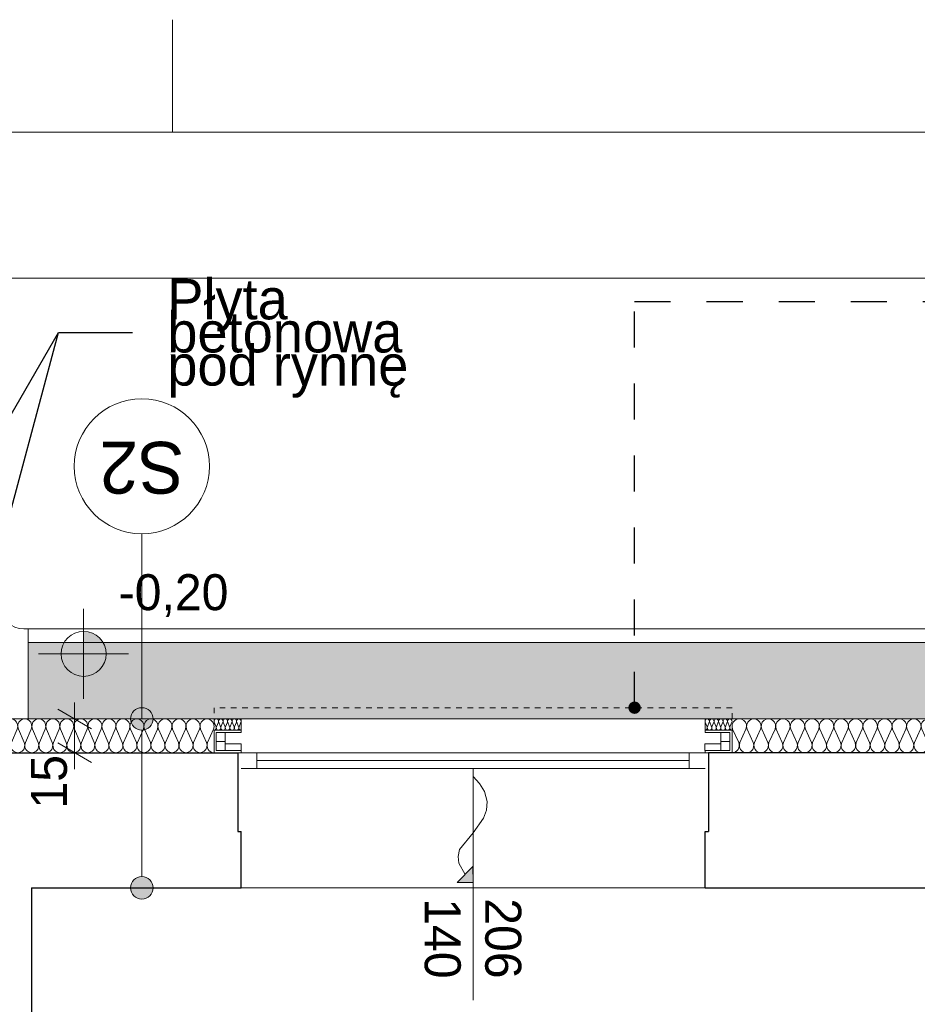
# Model space of a CAD drawing. Extents: x -547885 to -186295, y -25370 to 156194.
# Tile 167 of 256: x -488401 to -484416, y 43820 to 48194. Entities that reach past the tile are written whole.
import ezdxf

# ---------------------------------------------------------------- set-up
doc = ezdxf.new("R2010")
doc.units = 0
doc.header["$MEASUREMENT"] = 0
doc.linetypes.add('Hidden Line', pattern=[50, 25, -25])
doc.linetypes.add('Przerywana', pattern=[320, 160, -160])
for name, color, linetype in [('A-Okna', 7, 'Continuous'), ('Arch ocieplenie', 7, 'Continuous'), ('Arch opisy', 7, 'Continuous'), ('INWENT RZĘDNE', 7, 'Continuous'), ('INWENT WYMIARY', 7, 'Continuous')]:
    doc.layers.add(name, color=color, linetype=linetype)
for name, color, linetype, lineweight, true_color in [('A-Okna_Nr_Pióra__9', 7, 'Continuous', 9, 0x3dad99), ('Arch ocieplenie_Nr_Pióra__44', 7, 'Continuous', 9, 0x029e21), ('Arch okna_Nr_Pióra__82', 7, 'Continuous', 20, 0xaaaaaa), ('Arch teren_Nr_Pióra__9', 7, 'Continuous', 9, 0x3dad99), ('Arch wykończenie_Nr_Pióra__3', 7, 'Continuous', 18, 0xff6600)]:
    doc.layers.add(name, color=color, linetype=linetype, lineweight=lineweight, true_color=true_color)
for name, color, linetype, lineweight in [('Arch opisy_Nr_Pióra__1', 7, 'Continuous', 25), ('Arch opisy_Nr_Pióra__21', 7, 'Continuous', 9), ('ARCH TABELA_Nr_Pióra__21', 7, 'Continuous', 9), ('Arch teren_Nr_Pióra__5', 7, 'Continuous', 13), ('Arch wyposarzenie_Nr_Pióra__10', 134, 'Continuous', 18), ('INWENT RZĘDNE_Nr_Pióra__21', 7, 'Continuous', 9), ('INWENT WYMIARY_Nr_Pióra__21', 7, 'Continuous', 9), ('INWENT. OKNA_Nr_Pióra__21', 7, 'Continuous', 9), ('INWENT. OKNA_Nr_Pióra__5', 7, 'Continuous', 13), ('INWENT.ŚCIANY_Nr_Pióra__1', 7, 'Continuous', 25), ('INWENT.ŚCIANY_Nr_Pióra__21', 7, 'Continuous', 9)]:
    doc.layers.add(name, color=color, linetype=linetype, lineweight=lineweight)
doc.styles.add('GENERATED_STYLE_2', font='txt')
doc.styles.add('GENERATED_STYLE_4', font='txt')
doc.styles.add('GENERATED_STYLE_5', font='txt')
doc.styles.add('GENERATED_STYLE_7', font='txt')
doc.dimstyles.new('GENERATED_STYLE__13', dxfattribs={"dimtxt": 0.18, "dimasz": 109.44, "dimexe": 0.18, "dimexo": 0.0625, "dimgap": 0.09, "dimtad": 0, "dimtih": 1, "dimtoh": 1, "dimdec": 4, "dimzin": 0, "dimdsep": 46, "dimcen": 0.09, "dimadec": 0, "dimazin": 0, "dimtfac": 1, "dimtdec": 4, "dimtmove": 0, "dimatfit": 3, "dimldrblk": 'ARROWHEAD_11', "dimfxl": 0, "dimtolj": 1, "dimtzin": 0, "dimarcsym": 0})
doc.dimstyles.new('GENERATED_STYLE__5', dxfattribs={"dimtxt": 160.000002, "dimasz": 114, "dimexe": 0.18, "dimexo": 0, "dimgap": 0.09, "dimtad": 1, "dimtih": 1, "dimtoh": 1, "dimdec": 0, "dimlfac": 0.1, "dimzin": 0, "dimdsep": 46, "dimtxsty": 'GENERATED_STYLE_2', "dimblk": 'ARROWHEAD_2', "dimblk1": 'ARROWHEAD_2', "dimblk2": 'ARROWHEAD_2', "dimcen": 0.09, "dimclrd": 7, "dimclre": 7, "dimclrt": 7, "dimazin": 0, "dimtfac": 1, "dimtdec": 4, "dimtmove": 0, "dimatfit": 3, "dimfxl": 0, "dimtolj": 1, "dimtzin": 0, "dimarcsym": 0})
doc.dimstyles.new('GENERATED_STYLE__6', dxfattribs={"dimtxt": 160.000002, "dimasz": 114, "dimexe": 0.18, "dimexo": 0, "dimgap": 0.09, "dimtad": 1, "dimdec": 0, "dimlfac": 0.1, "dimzin": 0, "dimdsep": 46, "dimtxsty": 'GENERATED_STYLE_2', "dimblk": 'ARROWHEAD_2', "dimblk1": 'ARROWHEAD_2', "dimblk2": 'ARROWHEAD_2', "dimcen": 0.09, "dimclrd": 7, "dimclre": 7, "dimclrt": 7, "dimazin": 0, "dimtfac": 1, "dimtdec": 4, "dimtmove": 2, "dimatfit": 3, "dimfxl": 0, "dimtolj": 1, "dimtzin": 0, "dimarcsym": 0})
doc.dimstyles.new('GENERATED_STYLE__7', dxfattribs={"dimtxt": 160.000002, "dimasz": 114, "dimexe": 0.18, "dimexo": 0, "dimgap": 0.09, "dimtad": 1, "dimdec": 0, "dimlfac": 0.1, "dimzin": 0, "dimdsep": 46, "dimtxsty": 'GENERATED_STYLE_2', "dimblk": 'ARROWHEAD_2', "dimblk1": 'ARROWHEAD_2', "dimblk2": 'ARROWHEAD_2', "dimcen": 0.09, "dimclrd": 7, "dimclre": 7, "dimclrt": 7, "dimazin": 0, "dimtfac": 1, "dimtdec": 4, "dimtmove": 0, "dimatfit": 3, "dimfxl": 0, "dimtolj": 1, "dimtzin": 0, "dimarcsym": 0})

# ---------------------------------------------------------------- blocks, each defined once
blk = doc.blocks.new('Izolacja cieplna 14_60', base_point=(-485238.3, 44937.6))
at = {"layer": 'Arch ocieplenie_Nr_Pióra__44', "linetype": 'Continuous'}
for p, q in [((-485235.6, 45042.9), (-485208.7, 44982.3)), ((-485203.3, 44982.3), (-485176.5, 45042.9)), ((-485171, 45042.9), (-485144.2, 44982.3)), ((-485138.7, 44982.3), (-485111.9, 45042.9)), ((-485106.4, 45042.9), (-485079.6, 44982.3)), ((-485074.2, 44982.3), (-485047.3, 45042.9)), ((-485041.9, 45042.9), (-485015, 44982.3)), ((-485009.6, 44982.3), (-484982.7, 45042.9)), ((-484977.3, 45042.9), (-484950.4, 44982.3)), ((-484945, 44982.3), (-484918.1, 45042.9)), ((-484912.7, 45042.9), (-484885.8, 44982.3)), ((-484880.4, 44982.3), (-484853.5, 45042.9)), ((-484848.1, 45042.9), (-484821.2, 44982.3)), ((-484815.8, 44982.3), (-484789, 45042.9)), ((-484783.5, 45042.9), (-484756.7, 44982.3)), ((-484751.2, 44982.3), (-484724.4, 45042.9)), ((-484718.9, 45042.9), (-484692.1, 44982.3)), ((-484686.7, 44982.3), (-484659.8, 45042.9)), ((-484654.4, 45042.9), (-484627.5, 44982.3)), ((-484622.1, 44982.3), (-484595.2, 45042.9)), ((-484589.8, 45042.9), (-484562.9, 44982.3)), ((-484557.5, 44982.3), (-484530.6, 45042.9)), ((-484525.2, 45042.9), (-484498.3, 44982.3)), ((-484492.9, 44982.3), (-484466, 45042.9)), ((-484460.6, 45042.9), (-484433.7, 44982.3)), ((-484428.3, 44982.3), (-484401.5, 45042.9)), ((-484396, 45042.9), (-484369.2, 44982.3)), ((-484363.7, 44982.3), (-484336.9, 45042.9)), ((-484331.4, 45042.9), (-484304.6, 44982.3)), ((-484299.2, 44982.3), (-484272.3, 45042.9)), ((-484266.9, 45042.9), (-484240, 44982.3)), ((-484234.6, 44982.3), (-484207.7, 45042.9)), ((-484202.3, 45042.9), (-484175.4, 44982.3)), ((-484170, 44982.3), (-484143.1, 45042.9)), ((-484137.7, 45042.9), (-484110.8, 44982.3)), ((-484105.4, 44982.3), (-484078.5, 45042.9)), ((-484073.1, 45042.9), (-484046.2, 44982.3)), ((-484040.8, 44982.3), (-484014, 45042.9)), ((-484008.5, 45042.9), (-483981.7, 44982.3)), ((-483976.2, 44982.3), (-483949.4, 45042.9)), ((-483943.9, 45042.9), (-483917.1, 44982.3)), ((-483911.7, 44982.3), (-483884.8, 45042.9)), ((-483879.4, 45042.9), (-483852.5, 44982.3)), ((-483847.1, 44982.3), (-483820.2, 45042.9)), ((-483814.8, 45042.9), (-483787.9, 44982.3)), ((-483782.5, 44982.3), (-483755.6, 45042.9)), ((-483750.2, 45042.9), (-483723.3, 44982.3)), ((-483717.9, 44982.3), (-483691, 45042.9))]:
    blk.add_line(p, q, dxfattribs=at)
for centre, start_param, end_param in [((-485206, 45055.7), 5.870392, 9.837571), ((-485141.5, 45055.7), 5.870392, 9.837571), ((-485076.9, 45055.7), 5.870392, 9.837571), ((-485012.3, 45055.7), 5.870392, 9.837571), ((-484947.7, 45055.7), 5.870392, 9.837571), ((-484883.1, 45055.7), 5.870392, 9.837571), ((-484818.5, 45055.7), 5.870392, 9.837571), ((-484754, 45055.7), 5.870392, 9.837571), ((-484689.4, 45055.7), 5.870392, 9.837571), ((-484624.8, 45055.7), 5.870392, 9.837571), ((-484560.2, 45055.7), 5.870392, 9.837571), ((-484495.6, 45055.7), 5.870392, 9.837571), ((-484431, 45055.7), 5.870392, 9.837571), ((-484366.5, 45055.7), 5.870392, 9.837571), ((-484301.9, 45055.7), 5.870392, 9.837571), ((-484237.3, 45055.7), 5.870392, 9.837571), ((-484172.7, 45055.7), 5.870392, 9.837571), ((-484108.1, 45055.7), 5.870392, 9.837571), ((-484043.5, 45055.7), 5.870392, 9.837571), ((-483979, 45055.7), 5.870392, 9.837571), ((-483914.4, 45055.7), 5.870392, 9.837571), ((-483849.8, 45055.7), 5.870392, 9.837571), ((-483785.2, 45055.7), 5.870392, 9.837571), ((-483720.6, 45055.7), 5.870392, 9.837571), ((-485238.3, 44969.5), 4.712389, 6.695979), ((-485173.7, 44969.5), 2.7288, 6.695979), ((-485109.2, 44969.5), 2.7288, 6.695979), ((-485044.6, 44969.5), 2.7288, 6.695979), ((-484980, 44969.5), 2.7288, 6.695979), ((-484915.4, 44969.5), 2.7288, 6.695979), ((-484850.8, 44969.5), 2.7288, 6.695979), ((-484786.2, 44969.5), 2.7288, 6.695979), ((-484721.7, 44969.5), 2.7288, 6.695979), ((-484657.1, 44969.5), 2.7288, 6.695979), ((-484592.5, 44969.5), 2.7288, 6.695979), ((-484527.9, 44969.5), 2.7288, 6.695979), ((-484463.3, 44969.5), 2.7288, 6.695979), ((-484398.7, 44969.5), 2.7288, 6.695979), ((-484334.2, 44969.5), 2.7288, 6.695979), ((-484269.6, 44969.5), 2.7288, 6.695979), ((-484205, 44969.5), 2.7288, 6.695979), ((-484140.4, 44969.5), 2.7288, 6.695979), ((-484075.8, 44969.5), 2.7288, 6.695979), ((-484011.2, 44969.5), 2.7288, 6.695979), ((-483946.7, 44969.5), 2.7288, 6.695979), ((-483882.1, 44969.5), 2.7288, 6.695979), ((-483817.5, 44969.5), 2.7288, 6.695979), ((-483752.9, 44969.5), 2.7288, 6.695979), ((-483688.3, 44969.5), 2.7288, 4.712389)]:
    blk.add_ellipse(centre, major_axis=(32.3, 0), ratio=0.987924, start_param=start_param, end_param=end_param, dxfattribs=at)
blk = doc.blocks.new('Izolacja cieplna 14_61', base_point=(-488783.3, 44937.6))
at = {"layer": 'Arch ocieplenie_Nr_Pióra__44', "linetype": 'Continuous'}
for p, q in [((-488780.7, 45042.9), (-488754.8, 44982.3)), ((-488749.6, 44982.3), (-488723.7, 45042.9)), ((-488718.5, 45042.9), (-488692.6, 44982.3)), ((-488687.3, 44982.3), (-488661.4, 45042.9)), ((-488656.2, 45042.9), (-488630.3, 44982.3)), ((-488625.1, 44982.3), (-488599.2, 45042.9)), ((-488594, 45042.9), (-488568.1, 44982.3)), ((-488562.8, 44982.3), (-488536.9, 45042.9)), ((-488531.7, 45042.9), (-488505.8, 44982.3)), ((-488500.6, 44982.3), (-488474.7, 45042.9)), ((-488469.5, 45042.9), (-488443.6, 44982.3)), ((-488438.3, 44982.3), (-488412.4, 45042.9)), ((-488407.2, 45042.9), (-488381.3, 44982.3)), ((-488376.1, 44982.3), (-488350.2, 45042.9)), ((-488345, 45042.9), (-488319.1, 44982.3)), ((-488313.8, 44982.3), (-488287.9, 45042.9)), ((-488282.7, 45042.9), (-488256.8, 44982.3)), ((-488251.6, 44982.3), (-488225.7, 45042.9)), ((-488220.5, 45042.9), (-488194.6, 44982.3)), ((-488189.3, 44982.3), (-488163.4, 45042.9)), ((-488158.2, 45042.9), (-488132.3, 44982.3)), ((-488127.1, 44982.3), (-488101.2, 45042.9)), ((-488096, 45042.9), (-488070.1, 44982.3)), ((-488064.8, 44982.3), (-488038.9, 45042.9)), ((-488033.7, 45042.9), (-488007.8, 44982.3)), ((-488002.6, 44982.3), (-487976.7, 45042.9)), ((-487971.5, 45042.9), (-487945.6, 44982.3)), ((-487940.3, 44982.3), (-487914.4, 45042.9)), ((-487909.2, 45042.9), (-487883.3, 44982.3)), ((-487878.1, 44982.3), (-487852.2, 45042.9)), ((-487847, 45042.9), (-487821.1, 44982.3)), ((-487815.8, 44982.3), (-487789.9, 45042.9)), ((-487784.7, 45042.9), (-487758.8, 44982.3)), ((-487753.6, 44982.3), (-487727.7, 45042.9)), ((-487722.5, 45042.9), (-487696.6, 44982.3)), ((-487691.3, 44982.3), (-487665.4, 45042.9)), ((-487660.2, 45042.9), (-487634.3, 44982.3)), ((-487629.1, 44982.3), (-487603.2, 45042.9)), ((-487598, 45042.9), (-487572.1, 44982.3)), ((-487566.8, 44982.3), (-487540.9, 45042.9))]:
    blk.add_line(p, q, dxfattribs=at)
for centre, start_param, end_param in [((-488752.2, 45055.7), 4.299595, 8.266775), ((-488690, 45055.7), 4.299595, 8.266775), ((-488627.7, 45055.7), 4.299595, 8.266775), ((-488565.5, 45055.7), 4.299595, 8.266775), ((-488503.2, 45055.7), 4.299595, 8.266775), ((-488441, 45055.7), 4.299595, 8.266775), ((-488378.7, 45055.7), 4.299595, 8.266775), ((-488316.5, 45055.7), 4.299595, 8.266775), ((-488254.2, 45055.7), 4.299595, 8.266775), ((-488192, 45055.7), 4.299595, 8.266775), ((-488129.7, 45055.7), 4.299595, 8.266775), ((-488067.5, 45055.7), 4.299595, 8.266775), ((-488005.2, 45055.7), 4.299595, 8.266775), ((-487943, 45055.7), 4.299595, 8.266775), ((-487880.7, 45055.7), 4.299595, 8.266775), ((-487818.5, 45055.7), 4.299595, 8.266775), ((-487756.2, 45055.7), 4.299595, 8.266775), ((-487694, 45055.7), 4.299595, 8.266775), ((-487631.7, 45055.7), 4.299595, 8.266775), ((-487569.5, 45055.7), 4.299595, 8.266775), ((-488783.3, 44969.5), 3.141593, 5.125182), ((-488721.1, 44969.5), 1.158004, 5.125183), ((-488658.8, 44969.5), 1.158004, 5.125183), ((-488596.6, 44969.5), 1.158004, 5.125183), ((-488534.3, 44969.5), 1.158004, 5.125183), ((-488472.1, 44969.5), 1.158004, 5.125183), ((-488409.8, 44969.5), 1.158004, 5.125183), ((-488347.6, 44969.5), 1.158004, 5.125183), ((-488285.3, 44969.5), 1.158004, 5.125183), ((-488223.1, 44969.5), 1.158004, 5.125183), ((-488160.8, 44969.5), 1.158004, 5.125183), ((-488098.6, 44969.5), 1.158004, 5.125183), ((-488036.3, 44969.5), 1.158004, 5.125183), ((-487974.1, 44969.5), 1.158004, 5.125183), ((-487911.8, 44969.5), 1.158004, 5.125183), ((-487849.6, 44969.5), 1.158004, 5.125183), ((-487787.3, 44969.5), 1.158004, 5.125183), ((-487725.1, 44969.5), 1.158004, 5.125183), ((-487662.8, 44969.5), 1.158004, 5.125183), ((-487600.6, 44969.5), 1.158004, 5.125183), ((-487538.3, 44969.5), 1.158004, 3.141593)]:
    blk.add_ellipse(centre, major_axis=(0, 31.9), ratio=0.975653, start_param=start_param, end_param=end_param, dxfattribs=at)
blk = doc.blocks.new('Izolacja cieplna 14_86', base_point=(-487538.3, 45037.6))
at = {"layer": 'Arch ocieplenie_Nr_Pióra__44', "linetype": 'Continuous'}
for p, q in [((-487537.5, 45072.7), (-487529.2, 45052.5)), ((-487527.5, 45052.5), (-487519.2, 45072.7)), ((-487517.5, 45072.7), (-487509.2, 45052.5)), ((-487507.5, 45052.5), (-487499.2, 45072.7)), ((-487497.5, 45072.7), (-487489.2, 45052.5)), ((-487487.5, 45052.5), (-487479.2, 45072.7)), ((-487477.5, 45072.7), (-487469.2, 45052.5)), ((-487467.5, 45052.5), (-487459.2, 45072.7)), ((-487457.5, 45072.7), (-487449.2, 45052.5)), ((-487447.5, 45052.5), (-487439.2, 45072.7)), ((-487437.5, 45072.7), (-487429.2, 45052.5)), ((-487427.5, 45052.5), (-487419.2, 45072.7))]:
    blk.add_line(p, q, dxfattribs=at)
for centre, start_param, end_param in [((-487528.3, 45077), 4.299595, 8.266775), ((-487508.3, 45077), 4.299595, 8.266775), ((-487488.3, 45077), 4.299595, 8.266775), ((-487468.3, 45077), 4.299595, 8.266775), ((-487448.3, 45077), 4.299595, 8.266775), ((-487428.3, 45077), 4.299595, 8.266775), ((-487538.3, 45048.3), 3.141593, 5.125182), ((-487518.3, 45048.3), 1.158004, 5.125183), ((-487498.3, 45048.3), 1.158004, 5.125183), ((-487478.3, 45048.3), 1.158004, 5.125183), ((-487458.3, 45048.3), 1.158004, 5.125183), ((-487438.3, 45048.3), 1.158004, 5.125183), ((-487418.3, 45048.3), 1.158004, 3.141593)]:
    blk.add_ellipse(centre, major_axis=(0, 10.6), ratio=0.940491, start_param=start_param, end_param=end_param, dxfattribs=at)
blk = doc.blocks.new('Izolacja cieplna 14_87', base_point=(-485358.3, 45037.6))
at = {"layer": 'Arch ocieplenie_Nr_Pióra__44', "linetype": 'Continuous'}
for p, q in [((-485357.5, 45072.7), (-485349.2, 45052.5)), ((-485347.5, 45052.5), (-485339.2, 45072.7)), ((-485337.5, 45072.7), (-485329.2, 45052.5)), ((-485327.5, 45052.5), (-485319.2, 45072.7)), ((-485317.5, 45072.7), (-485309.2, 45052.5)), ((-485307.5, 45052.5), (-485299.2, 45072.7)), ((-485297.5, 45072.7), (-485289.2, 45052.5)), ((-485287.5, 45052.5), (-485279.2, 45072.7)), ((-485277.5, 45072.7), (-485269.2, 45052.5)), ((-485267.5, 45052.5), (-485259.2, 45072.7)), ((-485257.5, 45072.7), (-485249.2, 45052.5)), ((-485247.5, 45052.5), (-485239.2, 45072.7))]:
    blk.add_line(p, q, dxfattribs=at)
for centre, start_param, end_param in [((-485348.3, 45077), 4.299595, 8.266775), ((-485328.3, 45077), 4.299595, 8.266775), ((-485308.3, 45077), 4.299595, 8.266775), ((-485288.3, 45077), 4.299595, 8.266775), ((-485268.3, 45077), 4.299595, 8.266775), ((-485248.3, 45077), 4.299595, 8.266775), ((-485358.3, 45048.3), 3.141593, 5.125182), ((-485338.3, 45048.3), 1.158004, 5.125183), ((-485318.3, 45048.3), 1.158004, 5.125183), ((-485298.3, 45048.3), 1.158004, 5.125183), ((-485278.3, 45048.3), 1.158004, 5.125183), ((-485258.3, 45048.3), 1.158004, 5.125183), ((-485238.3, 45048.3), 1.158004, 3.141593)]:
    blk.add_ellipse(centre, major_axis=(0, 10.6), ratio=0.940491, start_param=start_param, end_param=end_param, dxfattribs=at)
blk = doc.blocks.new('Krzywa_10', base_point=(-486388.3, 44832.2))
at = {"layer": 'A-Okna_Nr_Pióra__9', "linetype": 'Continuous'}
blk.add_hatch(color=256, dxfattribs=at).paths.add_polyline_path([(-486388.3, 44361.6), (-486459, 44361.2), (-486388.7, 44432.3)], flags=0)
for p, q in [((-486459, 44361.2), (-486388.7, 44432.3)), ((-486388.3, 44361.6), (-486388.7, 44432.3)), ((-486388.3, 44361.6), (-486459, 44361.2))]:
    blk.add_line(p, q, dxfattribs=at)
at = {"layer": 'A-Okna_Nr_Pióra__9', "linetype": 'Continuous', "flags": 128}
blk.add_lwpolyline([(-486388.3, 44832.2), (-486359.2, 44801), (-486337.9, 44766), (-486325.7, 44721.3), (-486328.2, 44682.6), (-486341.2, 44646.1), (-486388.3, 44581.6), (-486447.9, 44508.3), (-486455, 44476.3), (-486451, 44446.4), (-486423.9, 44396.8)], dxfattribs=at)
blk = doc.blocks.new('*D606')
at = {"layer": 'INWENT WYMIARY_Nr_Pióra__21', "linetype": 'Continuous'}
for p, q in [((-488157.3, 45087.6), (-488157.3, 45161)), ((-488082.3, 45044.3), (-488232.3, 45130.9)), ((-488044.8, 45087.6), (-488269.8, 45087.6)), ((-488157.3, 44937.6), (-488157.3, 45087.6)), ((-488232.3, 44980.9), (-488082.3, 44894.3)), ((-488044.8, 44937.6), (-488269.8, 44937.6)), ((-488157.3, 44864.3), (-488157.3, 44937.6))]:
    blk.add_line(p, q, dxfattribs=at)
at = {"layer": 'INWENT WYMIARY_Nr_Pióra__21', "insert": (-488189.3, 44689.5), "char_height": 160, "attachment_point": 7, "rotation": 90, "style": 'GENERATED_STYLE_2'}
blk.add_mtext('{15}', dxfattribs=at)
blk = doc.blocks.new('ARROWHEAD_2')
at = {"color": 0, "linetype": 'Continuous', "lineweight": 0}
for p, q in [((-0.378, -0.655), (0.378, 0.655)), ((0, 0), (-1, 0))]:
    blk.add_line(p, q, dxfattribs=at)
blk = doc.blocks.new('*D651')
at = {"layer": 'INWENT WYMIARY_Nr_Pióra__21', "linetype": 'Continuous'}
for p, q in [((-506495.1, 45190.9), (-506345.1, 45104.3)), ((-506420.1, 45147.6), (-506420.1, 45221)), ((-506307.6, 45147.6), (-506532.6, 45147.6)), ((-506420.1, 45087.6), (-506420.1, 45147.6)), ((-506345.1, 45044.3), (-506495.1, 45130.9)), ((-506307.6, 45087.6), (-506532.6, 45087.6)), ((-506420.1, 45014.3), (-506420.1, 45087.6))]:
    blk.add_line(p, q, dxfattribs=at)
at = {"layer": 'INWENT WYMIARY_Nr_Pióra__21', "insert": (-506452.1, 44941.9), "char_height": 160, "attachment_point": 7, "rotation": 90, "style": 'GENERATED_STYLE_2'}
blk.add_mtext('{6}', dxfattribs=at)
blk = doc.blocks.new('*D652')
at = {"layer": 'INWENT WYMIARY_Nr_Pióra__21', "linetype": 'Continuous'}
for p, q in [((-509898.3, 46932.8), (-509898.3, 47157.8)), ((-471873.3, 46932.8), (-471873.3, 47157.8)), ((-509855, 47120.3), (-509941.6, 46970.3)), ((-471916.6, 46970.3), (-471830, 47120.3)), ((-509971.7, 47045.3), (-509898.3, 47045.3)), ((-509898.3, 47045.3), (-471873.3, 47045.3)), ((-471873.3, 47045.3), (-471800, 47045.3))]:
    blk.add_line(p, q, dxfattribs=at)
at = {"layer": 'INWENT WYMIARY_Nr_Pióra__21', "insert": (-491116.2, 47077.3), "char_height": 160, "attachment_point": 7, "style": 'GENERATED_STYLE_2'}
blk.add_mtext('{3\xa0803}', dxfattribs=at)
blk = doc.blocks.new('*D654')
at = {"layer": 'INWENT WYMIARY_Nr_Pióra__21', "linetype": 'Continuous'}
for p, q in [((-471317.1, 45190.9), (-471167.1, 45104.3)), ((-471242.1, 45147.6), (-471242.1, 45221)), ((-471129.6, 45147.6), (-471354.6, 45147.6)), ((-471242.1, 45087.6), (-471242.1, 45147.6)), ((-471167.1, 45044.3), (-471317.1, 45130.9)), ((-471129.6, 45087.6), (-471354.6, 45087.6))]:
    blk.add_line(p, q, dxfattribs=at)
at = {"layer": 'INWENT WYMIARY_Nr_Pióra__21', "char_height": 160, "attachment_point": 7, "rotation": 90, "style": 'GENERATED_STYLE_2'}
for s, insert in [('{6}', (-471274.1, 45248.7)), ('{1\xa0238}', (-471274.1, 38667.2))]:
    blk.add_mtext(s, dxfattribs=dict(at, insert=insert))
blk = doc.blocks.new('*D655')
at = {"layer": 'INWENT WYMIARY_Nr_Pióra__21', "linetype": 'Continuous'}
for p, q in [((-470945.1, 45104.3), (-471095.1, 45190.9)), ((-471020.1, 45147.6), (-471020.1, 45221)), ((-470907.6, 45147.6), (-471132.6, 45147.6)), ((-471020.1, 32707.6), (-471020.1, 45147.6)), ((-471095.1, 32750.9), (-470945.1, 32664.3)), ((-470907.6, 32707.6), (-471132.6, 32707.6)), ((-471020.1, 32634.3), (-471020.1, 32707.6))]:
    blk.add_line(p, q, dxfattribs=at)
at = {"layer": 'INWENT WYMIARY_Nr_Pióra__21', "insert": (-471052.1, 38697.2), "char_height": 160, "attachment_point": 7, "rotation": 90, "style": 'GENERATED_STYLE_2'}
blk.add_mtext('{1\xa0244}', dxfattribs=at)
blk = doc.blocks.new('Koty wysokościowe_25', base_point=(-488117.5, 45376.6))
at = {"layer": 'INWENT RZĘDNE_Nr_Pióra__21', "linetype": 'Continuous'}
for points in [[(-488117.5, 45376.6), (-488017.5, 45376.6), (-488025.1, 45414.9), (-488046.8, 45447.3), (-488079.2, 45469), (-488117.5, 45476.6)], [(-488117.5, 45376.6), (-488217.5, 45376.6), (-488209.9, 45338.3), (-488188.2, 45305.9), (-488155.8, 45284.2), (-488117.5, 45276.6)]]:
    blk.add_hatch(color=256, dxfattribs=at).paths.add_polyline_path(points, flags=0)
for p, q in [((-488117.5, 45176.6), (-488117.5, 45576.6)), ((-488317.5, 45376.6), (-487917.5, 45376.6))]:
    blk.add_line(p, q, dxfattribs=at)
blk.add_circle((-488117.5, 45376.6), 100, dxfattribs=at)
at = {"layer": 'INWENT RZĘDNE_Nr_Pióra__21', "insert": (-487962.1, 45540.9), "char_height": 160, "attachment_point": 7, "style": 'GENERATED_STYLE_4'}
blk.add_mtext('{-0,20}', dxfattribs=at)
blk = doc.blocks.new('ARROWHEAD_11')
at = {"color": 0, "linetype": 'Continuous', "lineweight": 0}
blk.add_line((0, 0), (-1, 0), dxfattribs=at)
at = {"color": 0, "linetype": 'Continuous', "lineweight": 0, "const_width": 0.25, "flags": 128}
blk.add_lwpolyline([(-0.125, 0, 1), (0.125, 0, 1)], format="xyb", close=True, dxfattribs=at)
blk = doc.blocks.new('Linia_34', base_point=(-487859, 44337.6))
at = {"layer": 'Arch opisy_Nr_Pióra__21', "linetype": 'Continuous'}
for points in [[(-487809, 45087.6), (-487812.8, 45106.8), (-487823.6, 45123), (-487839.8, 45133.8), (-487859, 45137.6), (-487878.1, 45133.8), (-487894.3, 45123), (-487905.2, 45106.8), (-487909, 45087.6), (-487905.2, 45068.5), (-487894.3, 45052.3), (-487878.1, 45041.4), (-487859, 45037.6), (-487839.8, 45041.4), (-487823.6, 45052.3), (-487812.8, 45068.5)], [(-487809, 44337.6), (-487812.8, 44356.8), (-487823.6, 44373), (-487839.8, 44383.8), (-487859, 44387.6), (-487878.1, 44383.8), (-487894.3, 44373), (-487905.2, 44356.8), (-487909, 44337.6), (-487905.2, 44318.5), (-487894.3, 44302.3), (-487878.1, 44291.4), (-487859, 44287.6), (-487839.8, 44291.4), (-487823.6, 44302.3), (-487812.8, 44318.5)]]:
    blk.add_hatch(color=256, dxfattribs=at).paths.add_polyline_path(points, flags=0)
blk.add_line((-487859, 44387.6), (-487859, 45037.6), dxfattribs=at)
for centre in [(-487859, 45087.6), (-487859, 44337.6)]:
    blk.add_circle(centre, 50, dxfattribs=at)
blk = doc.blocks.new('Linia_35', base_point=(-487859, 45087.6))
at = {"layer": 'Arch opisy_Nr_Pióra__21', "linetype": 'Continuous'}
blk.add_line((-487859, 45087.6), (-487859, 45910.2), dxfattribs=at)
blk.add_circle((-487859, 46210.2), 300, dxfattribs=at)

msp = doc.modelspace()

# ---------------------------------------------------------------- hatches: boundary and pattern name
at = {"layer": 'Arch okna_Nr_Pióra__82', "linetype": 'Continuous'}
h = msp.add_hatch(dxfattribs=at)
h.set_pattern_fill('Render', color=256, style=0, pattern_type=2)
h.set_pattern_definition([(45, (0, 350), (-111.36932, 111.36932), [0, -105, 0, -157.5]), (110, (350, 350), (148.00159, 53.868173), [0, -77, 0, -133])])
h.paths.add_polyline_path([(-471533.3, 44942.6), (-471533.3, 45427.6), (-488363.3, 45427.6), (-488363.3, 45087.6), (-471873.3, 45087.6), (-471873.3, 44942.6)], flags=0)

# ---------------------------------------------------------------- linework, layer by layer
at = {"layer": 'ARCH TABELA_Nr_Pióra__21', "linetype": 'Continuous'}
for p, q in [((-487723.3, 47694.2), (-487723.3, 48194.2)), ((-487723.3, 47694.2), (-487723.3, 48194.2)), ((-510973.3, 47694.2), (-470223.3, 47694.2))]:
    msp.add_line(p, q, dxfattribs=at)
at = {"layer": 'Arch teren_Nr_Pióra__5', "linetype": 'Continuous'}
for p, q in [((-488363.3, 45487.6), (-471473.3, 45487.6)), ((-488363.3, 45427.6), (-471533.3, 45427.6))]:
    msp.add_line(p, q, dxfattribs=at)
at = {"layer": 'Arch teren_Nr_Pióra__9', "linetype": 'Continuous'}
for p, q in [((-488383.3, 45487.6), (-488363.3, 45487.6)), ((-488363.3, 45087.6), (-488363.3, 45487.6)), ((-488783.3, 45087.6), (-488363.3, 45087.6))]:
    msp.add_line(p, q, dxfattribs=at)
msp.add_arc((-488383.3, 45587.6), 100, 180, 270, dxfattribs=at)
at = {"layer": 'Arch wykończenie_Nr_Pióra__3', "linetype": 'Continuous'}
for p, q in [((-487418.3, 45087.6), (-488783.3, 45087.6)), ((-487418.3, 45037.6), (-487418.3, 45087.6)), ((-485358.3, 45087.6), (-483568.3, 45087.6)), ((-485358.3, 45037.6), (-485358.3, 45087.6))]:
    msp.add_line(p, q, dxfattribs=at)
at = {"layer": 'Arch wyposarzenie_Nr_Pióra__10', "linetype": 'Hidden Line'}
for p, q in [((-485238.3, 45137.6), (-487538.3, 45137.6)), ((-487538.3, 45137.6), (-487538.3, 44937.6)), ((-485238.3, 44937.6), (-485238.3, 45137.6))]:
    msp.add_line(p, q, dxfattribs=at)
at = {"layer": 'Arch wyposarzenie_Nr_Pióra__10', "linetype": 'Continuous'}
for p, q in [((-487538.3, 44937.6), (-487538.3, 45037.6)), ((-487538.3, 45037.6), (-487418.3, 45037.6)), ((-487528.3, 45027.6), (-487418.3, 45027.6)), ((-487528.3, 44947.6), (-487528.3, 45027.6)), ((-487488.3, 44947.6), (-487488.3, 45027.6)), ((-487418.3, 45037.6), (-487418.3, 45027.6)), ((-485238.3, 45037.6), (-485358.3, 45037.6)), ((-485358.3, 45037.6), (-485358.3, 45027.6)), ((-485248.3, 45027.6), (-485358.3, 45027.6)), ((-485288.3, 44947.6), (-485288.3, 45027.6)), ((-485248.3, 44947.6), (-485248.3, 45027.6)), ((-485238.3, 44937.6), (-485238.3, 45037.6)), ((-487488.3, 44987.6), (-487528.3, 44987.6)), ((-487418.1, 44977.6), (-487488.3, 44977.6)), ((-487418.1, 44947.6), (-487418.1, 44977.6)), ((-485358.6, 44947.6), (-485358.6, 44977.6)), ((-485358.6, 44977.6), (-485288.3, 44977.6)), ((-485288.3, 44987.6), (-485248.3, 44987.6)), ((-487418.3, 44937.6), (-487538.3, 44937.6)), ((-487418.1, 44947.6), (-487528.3, 44947.6)), ((-487418.3, 44947.6), (-487418.3, 44937.6)), ((-485358.3, 44947.6), (-485248.3, 44947.6)), ((-485358.3, 44947.6), (-485358.3, 44937.6)), ((-485358.3, 44937.6), (-485238.3, 44937.6))]:
    msp.add_line(p, q, dxfattribs=at)
at = {"layer": 'INWENT. OKNA_Nr_Pióra__5', "linetype": 'Continuous'}
for p, q in [((-487418.3, 44937.6), (-485358.3, 44937.6)), ((-487348.3, 44937.6), (-487348.3, 44867.6)), ((-485428.3, 44937.6), (-485428.3, 44867.6)), ((-485428.3, 44902.6), (-487348.3, 44902.6)), ((-487418.3, 44867.6), (-485358.3, 44867.6)), ((-486388.3, 44867.6), (-486388.3, 43837.6))]:
    msp.add_line(p, q, dxfattribs=at)
at = {"layer": 'INWENT.ŚCIANY_Nr_Pióra__1', "linetype": 'Continuous'}
for p, q in [((-488883.3, 44937.6), (-487433.3, 44937.6)), ((-487433.3, 44937.6), (-487433.3, 44587.6)), ((-483568.3, 44937.6), (-485343.3, 44937.6)), ((-485343.3, 44937.6), (-485343.3, 44587.6)), ((-487433.3, 44587.6), (-487418.3, 44587.6)), ((-487418.3, 44337.6), (-487418.3, 44587.6)), ((-485358.3, 44337.6), (-485358.3, 44587.6)), ((-485358.3, 44587.6), (-485343.3, 44587.6)), ((-488348.3, 44337.6), (-488348.3, 39017.6)), ((-488348.3, 44337.6), (-487418.3, 44337.6)), ((-485358.3, 44337.6), (-483568.3, 44337.6))]:
    msp.add_line(p, q, dxfattribs=at)
at = {"layer": 'INWENT.ŚCIANY_Nr_Pióra__21', "linetype": 'Continuous'}
for p, q in [((-487418.3, 45087.6), (-485358.3, 45087.6)), ((-487418.3, 44337.6), (-485358.3, 44337.6))]:
    msp.add_line(p, q, dxfattribs=at)

# ---------------------------------------------------------------- block references
at = {"layer": 'A-Okna', "color": 135, "linetype": 'Continuous', "lineweight": 9, "true_color": 0x3dad99}
msp.add_blockref('Krzywa_10', (-486388.3, 44832.2), dxfattribs=at)
at = {"layer": 'Arch ocieplenie', "color": 104, "linetype": 'Continuous', "lineweight": 13, "true_color": 0x029e21}
for name, p in [('Izolacja cieplna 14_61', (-488783.3, 44937.6)), ('Izolacja cieplna 14_86', (-487538.3, 45037.6)), ('Izolacja cieplna 14_87', (-485358.3, 45037.6)), ('Izolacja cieplna 14_60', (-485238.3, 44937.6))]:
    msp.add_blockref(name, p, dxfattribs=at)
at = {"layer": 'Arch opisy', "linetype": 'Continuous'}
for name, p in [('Linia_35', (-487859, 45087.6)), ('Linia_34', (-487859, 44337.6))]:
    msp.add_blockref(name, p, dxfattribs=at)
at = {"layer": 'INWENT RZĘDNE'}
msp.add_blockref('Koty wysokościowe_25', (-488117.5, 45376.6), dxfattribs=at)

# ---------------------------------------------------------------- texts
at = {"layer": 'Arch opisy_Nr_Pióra__1', "linetype": 'Continuous', "insert": (-487859, 46088.8), "char_height": 230, "attachment_point": 2, "rotation": 180, "style": 'GENERATED_STYLE_7'}
msp.add_mtext('{S2}', dxfattribs=at)
at = {"layer": 'Arch opisy_Nr_Pióra__21', "linetype": 'Continuous', "insert": (-487745.9, 46778.6), "char_height": 180, "width": 1419.68, "attachment_point": 4, "line_spacing_factor": 0.490288, "style": 'GENERATED_STYLE_5'}
msp.add_mtext('{Płyta betonowa\\Ppod rynnę}', dxfattribs=at)
msp.add_mtext('{Płyta betonowa\\Ppod rynnę}', dxfattribs=at)
at = {"layer": 'INWENT. OKNA_Nr_Pióra__21', "linetype": 'Continuous', "insert": (-486174.2, 44112.6), "char_height": 160, "width": 709.227, "attachment_point": 2, "rotation": 270, "line_spacing_factor": 1.007581, "style": 'GENERATED_STYLE_7'}
msp.add_mtext('{206\\P140}', dxfattribs=at)

# ---------------------------------------------------------------- dimensions: what is measured, and where the dimension line sits
at = {"layer": 'INWENT WYMIARY', "linetype": 'Continuous'}
dim = msp.add_linear_dim(base=(-509898.3276, 47045.2825), p1=(-509898.3276, 34625.6987), p2=(-471873.3243, 33972.4433), dimstyle='GENERATED_STYLE__5', dxfattribs=at)
dim.commit()
dim.dimension.update_dxf_attribs({"geometry": '*D652', "text_midpoint": (-490842.6723, 47157.2825)})
for base, p1, p2, dimstyle, picture, middle in [((-471242.1, 32707.6), (-471873.3, 45087.6), (-488783.3, 45147.6), 'GENERATED_STYLE__6', '*D654', (-471354.1, 45309.4)), ((-506420.1, 45087.6), (-471873.3, 45087.6), (-509898.3, 45147.6), 'GENERATED_STYLE__7', '*D651', (-506532.1, 45002.6)), ((-471020.1, 32707.6), (-471873.3, 32707.6), (-488783.3, 45147.6), 'GENERATED_STYLE__7', '*D655', (-471132.1, 38970.8)), ((-488157.3, 44937.6), (-488082.1, 44937.6), (-488235.9, 45087.6), 'GENERATED_STYLE__7', '*D606', (-488269.3, 44810.9))]:
    dim = msp.add_linear_dim(base=base, p1=p1, p2=p2, angle=90, dimstyle=dimstyle, dxfattribs=at)
    dim.commit()
    dim.dimension.update_dxf_attribs({"geometry": picture, "text_midpoint": middle})

# ---------------------------------------------------------------- leaders
at = {"layer": 'Arch opisy_Nr_Pióra__21', "linetype": 'Przerywana', "annotation_type": 0, "has_hookline": 1, "hookline_direction": 1, "text_width": 3334.3}
msp.add_leader([(-485671.1, 45137.6), (-485671.1, 46942), (-479894.8, 46942)], dimstyle='GENERATED_STYLE__13', dxfattribs=at)
at = {"layer": 'Arch opisy_Nr_Pióra__21', "linetype": 'Continuous', "annotation_type": 0, "has_hookline": 1, "hookline_direction": 1, "text_width": 1337.1}
for points in [[(-488586.8, 45470.1), (-488229.3, 46804.3), (-487900.4, 46804.3)], [(-489005.7, 45459.5), (-488229.3, 46804.3), (-487900.4, 46804.3)]]:
    msp.add_leader(points, dimstyle='GENERATED_STYLE__13', dxfattribs=at)

doc.saveas('drawing.dxf')
